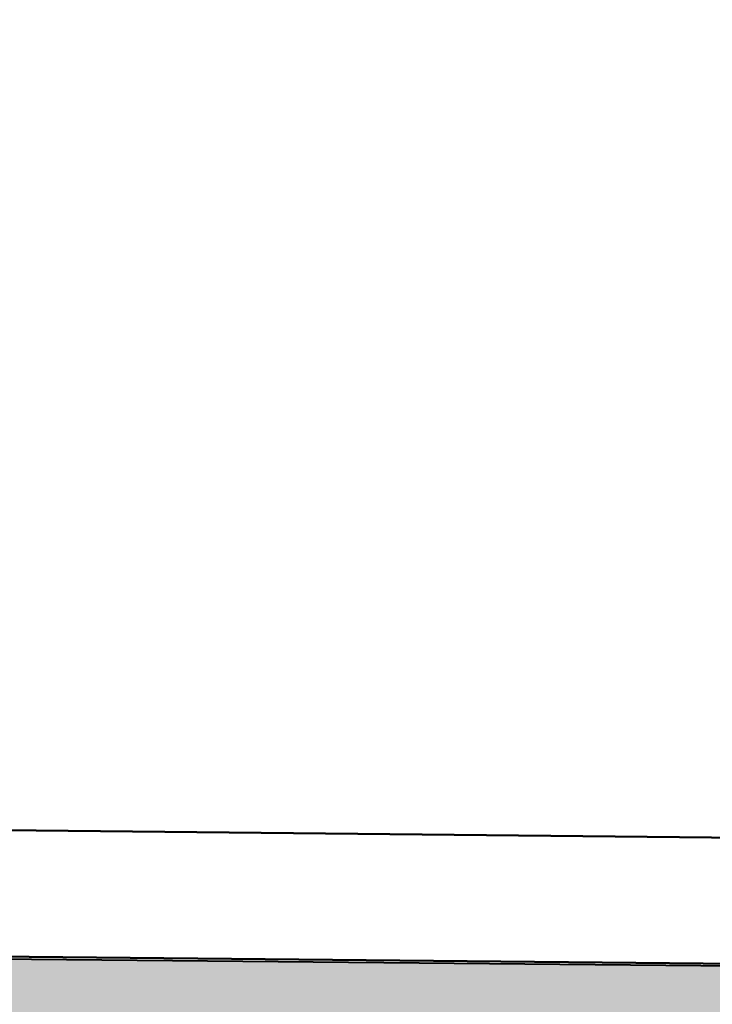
# Model space of a CAD drawing. Header units: metres. Extents: x 779 to 7046, y -512 to 9570.
# Tile 127 of 256: x 2475.62 to 2476.467, y -218.694 to -217.489. Entities that reach past the tile are written whole.
import ezdxf

# ---------------------------------------------------------------- set-up
doc = ezdxf.new("R2010")
doc.units = ezdxf.units.M
doc.linetypes.add('CIĄGłA', pattern=[0])
doc.layers.add('BK_Beton', color=2, linetype='Continuous', lineweight=15)
doc.layers.add('PDF _Geometria', color=7, linetype='Continuous')

# ---------------------------------------------------------------- blocks, each defined once
blk = doc.blocks.new('B-B')
at = {"lineweight": 9, "true_color": 0xed1f24}
h = blk.add_hatch(dxfattribs=at)
h.set_pattern_fill('AR-CONC', color=240, scale=0.005, angle=-34.4488)
h.set_pattern_definition([(15.551222, (-696.3316, 2496.9578), (0.7060955, -0.58100074), [0.09525, -1.04775]), (320.551222, (-696.3316, 2496.9578), (0.3950606, 0.88743875), [0.0762, -0.83820292]), (66.002667, (-696.27275, 2496.90935), (1.10115607, 0.306438), [0.08095004, -0.89045122]), (11.73542, (-696.1879, 2497.1672), (0.9987923, -0.94005267), [0.142875, -1.571625]), (62.18678, (-696.1047, 2497.0889), (1.67866224, 0.3487167), [0.1214251, -1.33567804]), (316.735373, (-696.1879, 2497.1672), (1.67866224, 0.3487167), [0.1142998, -1.25729866]), (346.551222, (-696.1191, 2497.043), (0.33588918, -0.85047388), [0.09525, -1.04775]), (291.551222, (-696.1191, 2497.043), (0.77576706, 0.58463913), [0.0762, -0.8382]), (37.002667, (-696.0911, 2496.97215), (1.11165624, -0.26583475), [0.08095004, -0.8904497]), (3.051222, (-696.3316, 2496.95777), (0.251885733, 0.33989841), [0, -0.82804, 0, -0.8509, 0, -0.841375]), (333.051222, (-696.3316, 2496.95777), (0.558853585, 0.22407151), [0, -0.48514, 0, -0.80899, 0, -0.320675]), (293.051222, (-696.56514, 2497.11797), (0.542859, -0.40711768), [0, -0.3175, 0, -0.9906, 0, -1.31445]), (283.051222, (-696.66986, 2497.1898), (0.6826754, -0.31412309), [0, -0.41275, 0, -0.65786, 0, -0.93345])])
h.paths.add_polyline_path([(23.2695, -99.1808), (21.6327, -88.7552), (20.1281, -78.8752), (18.2933, -68.4784), (16.0611, -55.6023), (14.2553, -45.6529), (13.1871, -39.8633), (11.7493, -30.6148), (10.748, -24.9827), (15.1856, -54.5244), (18.2263, -73.0335), (21.9297, -93.1349), (24.1245, -104.9898)])
at = {"color": 242, "linetype": 'CIĄGłA', "lineweight": 40, "true_color": 0xcd2027}
blk.add_lwpolyline([(6.5317, 0.6735), (6.7049, -0.3468), (7.8471, -7.8084), (7.6997, -7.8359), (11.7493, -30.6148), (13.1871, -39.8633), (14.2553, -45.6529), (16.0611, -55.6023), (18.2933, -68.4784), (20.1281, -78.8752), (21.6327, -88.7552), (23.2695, -99.1808), (24.424, -107.2356)], dxfattribs=at)
at = {"layer": 'BK_Beton', "color": 18, "lineweight": 50, "true_color": 0x000000}
blk.add_line((20.1281, -78.8752, -10.04), (18.3953, -69.026, -10.04), dxfattribs=at)
at = {"layer": 'BK_Beton', "color": 18, "lineweight": 5, "true_color": 0x000000, "elevation": -10.04}
blk.add_lwpolyline([(20.0104, -78.1888), (20.1579, -78.1613), (18.6535, -69.5933), (18.5063, -69.6218)], dxfattribs=at)
at = {"layer": 'BK_Beton', "color": 18, "lineweight": 50, "true_color": 0x000000, "elevation": -10.04}
blk.add_lwpolyline([(18.5063, -69.6218), (18.6535, -69.5933), (20.1579, -78.1613), (20.0104, -78.1888)], dxfattribs=at)

msp = doc.modelspace()

# ---------------------------------------------------------------- block references
at = {"layer": 'PDF _Geometria', "linetype": 'CIĄGłA', "rotation": 79.44877770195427}
msp.add_blockref('B-B', (2399.7141, -224.034, 10.04), dxfattribs=at)

doc.saveas('drawing.dxf')
